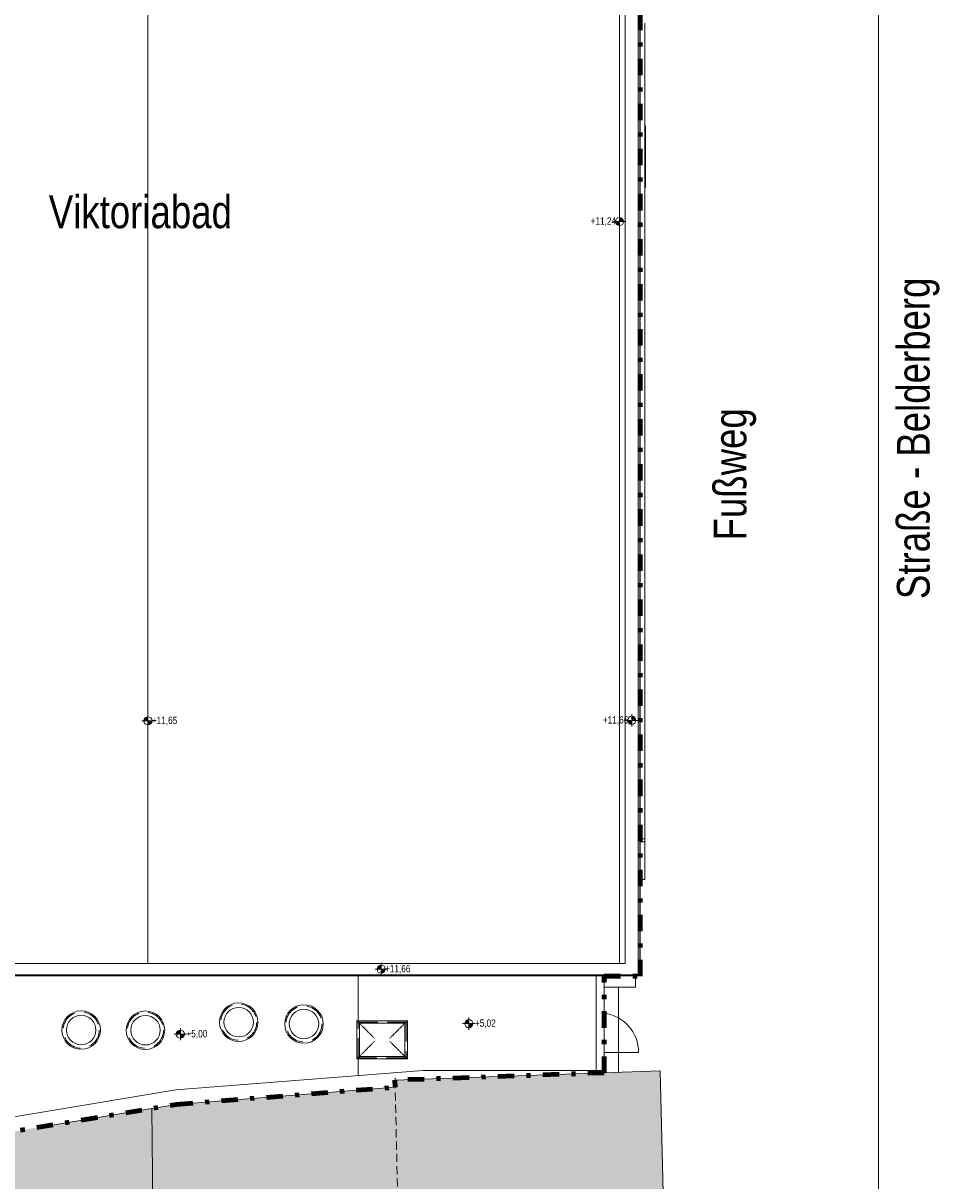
# Model space of a CAD drawing. Header units: metres. Extents: x 2 to 202, y -59 to 869.
# Tile 20 of 27: x 105 to 127, y -25 to 3. Entities that reach past the tile are written whole.
import ezdxf

# ---------------------------------------------------------------- set-up
doc = ezdxf.new("R2010")
doc.units = ezdxf.units.M
doc.header["$XCLIPFRAME"] = 2
for name, pattern in [('_Strichpunkt - Weit_', [1, 0.4, -0.3, 0, -0.3]), ('_Verdeckte Linien_', [0.3, 0.2, -0.1]), ('Verdeckt', [0.714375, 0.47625, -0.238125])]:
    doc.linetypes.add(name, pattern=pattern)
for name, color, linetype, lineweight in [('A_Dach', 15, 'Continuous', 5), ('A_Detailelemente', 7, 'Continuous', 9), ('A_Fassade', 113, 'Continuous', 5), ('A_Fenster', 45, 'Continuous', 5), ('A_Fenster_Öffnung', 45, 'Continuous', 5), ('A_Geschossdecken', 7, 'Continuous', 5), ('A_Hoehenkoten', 124, 'Continuous', 5), ('A_Linien', 5, 'Continuous', 9), ('A_Linien_Feine Linien', 7, 'Continuous', 5), ('A_Linien_Raumtrennung', 7, 'Continuous', 5), ('A_Linien_Verdeckt', 250, '_Verdeckte Linien_', 9), ('A_Notizen', 50, 'Continuous', 5), ('A_Scan-Pixelbild', 213, 'Continuous', 5), ('A_Wand', 244, 'Continuous', 5), ('A_Wände_Oberflächenschraffur', 244, 'Continuous', 5)]:
    doc.layers.add(name, color=color, linetype=linetype, lineweight=lineweight)
doc.styles.add('Arial', font='arial.ttf', dxfattribs={"width": 0.8, "height": 0.18})
doc.styles.add('Arial_B_I', font='txt', dxfattribs={"width": 0.8, "height": 0.8})
picture_1 = doc.add_image_def('image1.pdf', size_in_pixel=(2828, 1699))

# ---------------------------------------------------------------- blocks, each defined once
blk = doc.blocks.new('Rectangular Mullion - 70mm x 280mm-8069553-Dach')
at = {"layer": 'A_Fassade', "color": 250, "lineweight": 9}
for p, q in [((23.342, -15.991), (23.342, -16.684)), ((23.342, -16.684), (23.221, -16.684))]:
    blk.add_line(p, q, dxfattribs=at)
blk = doc.blocks.new('Rectangular Mullion - 70mm x 280mm-8069554-Dach')
at = {"layer": 'A_Fassade', "color": 250, "lineweight": 9}
blk.add_line((23.342, -15.267), (23.342, -15.991), dxfattribs=at)
blk = doc.blocks.new('Rectangular Mullion - 70mm x 280mm-8069720-Dach')
at = {"layer": 'A_Fassade', "color": 250, "lineweight": 9}
blk.add_line((23.342, -14.726), (23.342, -15.267), dxfattribs=at)
blk = doc.blocks.new('Rectangular Mullion - 70mm x 280mm-8069721-Dach')
at = {"layer": 'A_Fassade', "color": 250, "lineweight": 9}
blk.add_line((23.342, -14.428), (23.342, -14.726), dxfattribs=at)
blk = doc.blocks.new('Rectangular Mullion - 70mm x 280mm-8069557-Dach')
at = {"layer": 'A_Fassade', "color": 250, "lineweight": 9}
blk.add_line((23.342, -13.605), (23.342, -14.428), dxfattribs=at)
blk = doc.blocks.new('Rectangular Mullion - 70mm x 280mm-8069558-Dach')
at = {"layer": 'A_Fassade', "color": 250, "lineweight": 9}
blk.add_line((23.342, -12.766), (23.342, -13.605), dxfattribs=at)
blk = doc.blocks.new('Rectangular Mullion - 70mm x 280mm-8069559-Dach')
at = {"layer": 'A_Fassade', "color": 250, "lineweight": 9}
blk.add_line((23.342, -12.018), (23.342, -12.766), dxfattribs=at)
blk = doc.blocks.new('Rectangular Mullion - 70mm x 280mm-8069560-Dach')
at = {"layer": 'A_Fassade', "color": 250, "lineweight": 9}
blk.add_line((23.342, -9.606), (23.342, -10.431), dxfattribs=at)
blk = doc.blocks.new('Rectangular Mullion - 70mm x 280mm-8069561-Dach')
at = {"layer": 'A_Fassade', "color": 250, "lineweight": 9}
blk.add_line((23.342, -8.017), (23.342, -8.767), dxfattribs=at)
blk = doc.blocks.new('Rectangular Mullion - 70mm x 280mm-8069562-Dach')
at = {"layer": 'A_Fassade', "color": 250, "lineweight": 9}
blk.add_line((23.342, -7.271), (23.342, -8.017), dxfattribs=at)
blk = doc.blocks.new('Rectangular Mullion - 70mm x 280mm-8069578-Dach')
at = {"layer": 'A_Fassade', "color": 250, "lineweight": 9}
for p, q in [((0, 0.08), (-0.07, 0.08)), ((-0.07, 0.08), (-0.07, -0.04)), ((0, -0.04), (0, 0.08))]:
    blk.add_line(p, q, dxfattribs=at)
blk = doc.blocks.new('Rectangular Mullion - 70mm x 280mm-8069674-Dach')
at = {"layer": 'A_Fassade', "color": 250, "lineweight": 9}
blk.add_line((23.342, -1.603), (23.342, -2.431), dxfattribs=at)
blk = doc.blocks.new('Rectangular Mullion - 70mm x 280mm-8069675-Dach')
at = {"layer": 'A_Fassade', "color": 250, "lineweight": 9}
blk.add_line((23.342, -0.767), (23.342, -1.603), dxfattribs=at)
blk = doc.blocks.new('Rectangular Mullion - 70mm x 280mm-8069676-Dach')
at = {"layer": 'A_Fassade', "color": 250, "lineweight": 9}
blk.add_line((23.342, 2.392), (23.342, 1.568), dxfattribs=at)
blk = doc.blocks.new('Rectangular Mullion - 70mm x 280mm-8069677-Dach')
at = {"layer": 'A_Fassade', "color": 250, "lineweight": 9}
blk.add_line((23.342, 3.232), (23.342, 2.392), dxfattribs=at)
blk = doc.blocks.new('FE TÜR 1 tlg - Dreh_mit Steg - 990 x 2240-8343232-Dach')
at = {"layer": 'A_Fenster_Öffnung', "color": 250, "lineweight": 9}
blk.add_line((-0.485, -0.94), (-0.485, -0.1), dxfattribs=at)
blk.add_arc((-0.485, 0.03), 0.97, 270, 352.2957, dxfattribs=at)
blk = doc.blocks.new('FE Dachkuppel rund - Ø_880 _1000_-8070188-Dach')
at = {"layer": 'A_Fenster', "color": 250, "linetype": 'Verdeckt', "lineweight": 9}
blk.add_circle((0, 0), 0.44, dxfattribs=at)
at = {"layer": 'A_Fenster', "color": 250, "lineweight": 9}
for radius, start, end in [(0.47, 90, 270), (0.36, 90, 270), (0.36, 90, 270), (0.47, 270, 90), (0.36, 270, 90), (0.36, 270, 90)]:
    blk.add_arc((0, 0), radius, start, end, dxfattribs=at)
blk = doc.blocks.new('FE Dachkuppel rund - Ø_880 _1000_-8070189-Dach')
at = {"layer": 'A_Fenster', "color": 250, "linetype": 'Verdeckt', "lineweight": 9}
blk.add_circle((0, 0), 0.44, dxfattribs=at)
at = {"layer": 'A_Fenster', "color": 250, "lineweight": 9}
for radius, start, end in [(0.47, 90, 270), (0.36, 90, 270), (0.36, 90, 270), (0.47, 270, 90), (0.36, 270, 90), (0.36, 270, 90)]:
    blk.add_arc((0, 0), radius, start, end, dxfattribs=at)
blk = doc.blocks.new('FE Dachkuppel rund - Ø_880 _1000_-8070190-Dach')
at = {"layer": 'A_Fenster', "color": 250, "linetype": 'Verdeckt', "lineweight": 9}
blk.add_circle((0, 0), 0.44, dxfattribs=at)
at = {"layer": 'A_Fenster', "color": 250, "lineweight": 9}
for radius, start, end in [(0.47, 90, 270), (0.36, 90, 270), (0.36, 90, 270), (0.47, 270, 90), (0.36, 270, 90), (0.36, 270, 90)]:
    blk.add_arc((0, 0), radius, start, end, dxfattribs=at)
blk = doc.blocks.new('FE Dachkuppel rechteckig - 1170 x 870-8070191-Dach')
at = {"layer": 'A_Fenster', "color": 250, "lineweight": 9}
for p, q in [((-0.615, 0.465), (0.615, 0.465)), ((-0.615, -0.465), (-0.615, 0.465)), ((-0.615, 0.465), (-0.555, 0.405)), ((-0.555, 0.405), (0.555, 0.405)), ((-0.555, -0.405), (-0.555, 0.405)), ((0.555, 0.405), (0.615, 0.465)), ((0.555, 0.405), (0.555, -0.405)), ((0.615, 0.465), (0.615, -0.465)), ((-0.555, -0.405), (-0.615, -0.465)), ((0.615, -0.465), (-0.615, -0.465)), ((0.555, -0.405), (-0.555, -0.405)), ((0.555, -0.405), (0.615, -0.465))]:
    blk.add_line(p, q, dxfattribs=at)
at = {"layer": 'A_Fenster', "color": 250, "linetype": 'Verdeckt', "lineweight": 9}
for p, q in [((-0.585, -0.435), (-0.585, 0.435)), ((-0.585, 0.435), (0.585, 0.435)), ((0.585, 0.435), (0.585, -0.435)), ((0.585, -0.435), (-0.585, -0.435))]:
    blk.add_line(p, q, dxfattribs=at)
at = {"layer": 'A_Fenster', "color": 250, "lineweight": 9}
for points, knots in [([(-0.545, 0.395), (-0.537, 0.387), (-0.521, 0.371), (-0.497, 0.348), (-0.478, 0.328), (-0.463, 0.313), (-0.451, 0.301), (-0.44, 0.29), (-0.425, 0.275), (-0.407, 0.257), (-0.387, 0.237), (-0.374, 0.224), (-0.367, 0.217)], [-1, -1, -1, -1, -0.875, -0.75, -0.625, -0.5625, -0.5, -0.4375, -0.375, -0.25, -0.125, 0, 0, 0, 0]), ([(0.367, 0.217), (0.374, 0.224), (0.387, 0.237), (0.407, 0.257), (0.429, 0.279), (0.448, 0.297), (0.463, 0.313), (0.478, 0.328), (0.498, 0.347), (0.521, 0.371), (0.537, 0.387), (0.545, 0.395)], [0, 0, 0, 0, 0.125, 0.25, 0.375, 0.5, 0.5625, 0.625, 0.75, 0.875, 1, 1, 1, 1]), ([(-0.367, 0.217), (-0.361, 0.211), (-0.348, 0.198), (-0.327, 0.177), (-0.306, 0.156), (-0.287, 0.137), (-0.272, 0.122), (-0.256, 0.106), (-0.237, 0.087), (-0.213, 0.063), (-0.197, 0.048), (-0.19, 0.039)], [-1, -1, -1, -1, -0.875, -0.75, -0.625, -0.5, -0.4375, -0.375, -0.25, -0.125, 0, 0, 0, 0]), ([(0.19, 0.039), (0.198, 0.047), (0.213, 0.063), (0.237, 0.087), (0.256, 0.106), (0.272, 0.122), (0.283, 0.133), (0.294, 0.144), (0.309, 0.159), (0.327, 0.177), (0.348, 0.198), (0.361, 0.211), (0.367, 0.217)], [0, 0, 0, 0, 0.125, 0.25, 0.375, 0.4375, 0.5, 0.5625, 0.625, 0.75, 0.875, 1, 1, 1, 1]), ([(-0.367, -0.217), (-0.374, -0.224), (-0.387, -0.237), (-0.407, -0.257), (-0.429, -0.279), (-0.448, -0.297), (-0.463, -0.313), (-0.478, -0.328), (-0.498, -0.347), (-0.521, -0.371), (-0.537, -0.387), (-0.545, -0.395)], [0, 0, 0, 0, 0.125, 0.25, 0.375, 0.5, 0.5625, 0.625, 0.75, 0.875, 1, 1, 1, 1]), ([(-0.19, -0.04), (-0.198, -0.047), (-0.213, -0.063), (-0.237, -0.087), (-0.256, -0.106), (-0.272, -0.122), (-0.283, -0.133), (-0.294, -0.144), (-0.309, -0.159), (-0.327, -0.177), (-0.348, -0.198), (-0.361, -0.211), (-0.367, -0.217)], [0, 0, 0, 0, 0.125, 0.25, 0.375, 0.4375, 0.5, 0.5625, 0.625, 0.75, 0.875, 1, 1, 1, 1]), ([(0.19, -0.04), (0.197, -0.048), (0.213, -0.063), (0.237, -0.087), (0.256, -0.106), (0.272, -0.122), (0.283, -0.133), (0.294, -0.144), (0.309, -0.159), (0.327, -0.177), (0.348, -0.198), (0.361, -0.211), (0.367, -0.217)], [0, 0, 0, 0, 0.125, 0.25, 0.375, 0.4375, 0.5, 0.5625, 0.625, 0.75, 0.875, 1, 1, 1, 1]), ([(0.367, -0.217), (0.374, -0.224), (0.387, -0.237), (0.407, -0.257), (0.429, -0.279), (0.447, -0.298), (0.463, -0.313), (0.478, -0.328), (0.497, -0.348), (0.521, -0.371), (0.537, -0.387), (0.545, -0.395)], [0, 0, 0, 0, 0.125, 0.25, 0.375, 0.5, 0.5625, 0.625, 0.75, 0.875, 1, 1, 1, 1])]:
    blk.add_open_spline(points, degree=3, knots=knots, dxfattribs=at)
blk = doc.blocks.new('Höhenkoten - Kreuz gefüllt-6114407-Dach')
at = {"layer": 'A_Hoehenkoten'}
h = blk.add_hatch(color=256, dxfattribs=at)
edge = h.paths.add_edge_path(flags=0)
edge.add_line((-0.001, 0.0014), (0, 0.0014))
edge.add_line((0, 0.0014), (0, 0.0004))
edge.add_arc((0, 0.0014), 0.001, 180, 270, ccw=False)
h = blk.add_hatch(color=256, dxfattribs=at)
edge = h.paths.add_edge_path(flags=0)
edge.add_line((0.001, 0.0014), (0, 0.0014))
edge.add_line((0, 0.0014), (0, 0.0024))
edge.add_arc((0, 0.0014), 0.001, 0, 90, ccw=False)
for p, q in [((0, 0.0029), (0, -0.0001)), ((-0.0015, 0.0014), (0.0015, 0.0014)), ((-0.001, 0.0014), (0, 0.0014)), ((0, 0.0014), (-0.001, 0.0014)), ((0, 0.0014), (-0.001, 0.0014)), ((-0.001, 0.0014), (0, 0.0014)), ((0, 0.0014), (0, 0.0024)), ((0, 0.0024), (0, 0.0014)), ((0, 0.0024), (0, 0.0014)), ((0, 0.0014), (0, 0.0024)), ((0.001, 0.0014), (0, 0.0014)), ((0, 0.0014), (0, 0.0004)), ((0, 0.0004), (0, 0.0014)), ((0, 0.0014), (0.001, 0.0014)), ((0, 0.0014), (0.001, 0.0014)), ((0.001, 0.0014), (0, 0.0014)), ((0, 0.0014), (0, 0.0004)), ((0, 0.0004), (0, 0.0014))]:
    blk.add_line(p, q, dxfattribs=at)
for start, end in [(90, 180), (90, 180), (180, 270), (180, 270), (360, 90), (360, 90), (270, 0), (270, 360)]:
    blk.add_arc((0, 0.0014), 0.001, start, end, dxfattribs=at)

msp = doc.modelspace()

# ---------------------------------------------------------------- hatches: boundary and pattern name
at = {"layer": 'A_Detailelemente'}
for points in [[(114.2, -36.246), (120.706, -36.091), (120.347, -22.346), (113.874, -22.573), (113.928, -24.843)], [(108.094, -36.392), (114.2, -36.246), (113.878, -22.749), (108.543, -23.166), (107.934, -23.267), (108.092, -36.275)], [(103.14, -36.51), (108.094, -36.392), (107.934, -23.267), (102.959, -24.095), (100.464, -24.701), (100.526, -25.033), (101.92, -29.593), (103.099, -36.275)]]:
    msp.add_hatch(color=254, dxfattribs=at).paths.add_polyline_path(points, flags=0)
at = {"layer": 'A_Wände_Oberflächenschraffur'}
h = msp.add_hatch(dxfattribs=at)
h.set_pattern_fill('FP_1', style=0, pattern_type=2)
h.set_pattern_definition([(0, (96.63718, 0), (0.813, 0.203), [0.007, -0.603, 0.007, -0.603, -3.251]), (0, (96.63718, 0), (0.813, 0.203), [-1.219, 0.007, -1.212, 0.007, -0.603, -1.422]), (0, (96.63718, 0), (0.813, 0.203), [-3.048, 0.007, -0.4, 0.007, -1.009]), (120, (96.94218, 0.102), (-0.5823032, 0.6025787), [0.007, -0.603, 0.007, -0.603, -3.251]), (120, (96.94218, 0.102), (-0.5823032, 0.6025787), [-1.219, 0.007, -1.212, 0.007, -0.603, -1.422]), (120, (96.94218, 0.102), (-0.5823032, 0.6025787), [-3.048, 0.007, -0.4, 0.007, -1.009]), (240, (97.04318, 0.508), (-0.2306968, -0.8055787), [0.007, -0.603, 0.007, -0.603, -3.251]), (240, (97.04318, 0.508), (-0.2306968, -0.8055787), [-1.219, 0.007, -1.212, 0.007, -0.603, -1.422]), (240, (97.04318, 0.508), (-0.2306968, -0.8055787), [-3.048, 0.007, -0.4, 0.007, -1.009])])
h.paths.add_polyline_path([(119.859, -16.754), (119.859, -15.998), (119.854, -15.998), (119.854, -16.754)], flags=0)
h.paths.add_polyline_path([(119.859, -15.978), (119.859, -15.282), (119.854, -15.282), (119.854, -15.978)], flags=0)
h.paths.add_polyline_path([(119.854, -15.262), (119.859, -15.262), (119.859, -14.446), (119.854, -14.446)], flags=0)
h.paths.add_polyline_path([(119.859, -14.426), (119.859, -13.61), (119.854, -13.61), (119.854, -14.426)], flags=0)
h.paths.add_polyline_path([(119.854, -13.59), (119.859, -13.59), (119.859, -12.785), (119.854, -12.785), (119.854, -13.41)], flags=0)
h.paths.add_polyline_path([(119.859, -12.765), (119.859, -12.019), (119.854, -12.019), (119.854, -12.765)], flags=0)
h.paths.add_polyline_path([(119.859, -11.999), (119.859, -11.283), (119.854, -11.283), (119.854, -11.999)], flags=0)
h.paths.add_polyline_path([(119.859, -11.263), (119.859, -10.442), (119.854, -10.442), (119.854, -11.263)], flags=0)
h.paths.add_polyline_path([(119.859, -10.422), (119.859, -9.616), (119.854, -9.616), (119.854, -10.422)], flags=0)
h.paths.add_polyline_path([(119.854, -9.596), (119.859, -9.596), (119.859, -8.776), (119.854, -8.776), (119.854, -9.123)], flags=0)
h.paths.add_polyline_path([(119.859, -8.756), (119.859, -8.03), (119.854, -8.03), (119.854, -8.756)], flags=0)
h.paths.add_polyline_path([(119.859, -8.01), (119.859, -7.279), (119.854, -7.279), (119.854, -8.01)], flags=0)
h.paths.add_polyline_path([(119.854, -7.259), (119.859, -7.259), (119.859, -6.448), (119.854, -6.448)], flags=0)
h.paths.add_polyline_path([(119.859, -6.428), (119.859, -5.622), (119.854, -5.622), (119.854, -6.428)], flags=0)
h.paths.add_polyline_path([(119.854, -5.602), (119.859, -5.602), (119.859, -4.777), (119.854, -4.777), (119.854, -4.836)], flags=0)
h.paths.add_polyline_path([(119.859, -4.757), (119.859, -4.041), (119.854, -4.041), (119.854, -4.757)], flags=0)
h.paths.add_polyline_path([(119.854, -4.021), (119.859, -4.021), (119.859, -3.285), (119.854, -3.285), (119.854, -3.407)], flags=0)
h.paths.add_polyline_path([(119.854, -3.265), (119.859, -3.265), (119.859, -2.439), (119.854, -2.439)], flags=0)
h.paths.add_polyline_path([(119.854, -2.419), (119.859, -2.419), (119.859, -1.614), (119.854, -1.614), (119.854, -1.978)], flags=0)
h.paths.add_polyline_path([(119.859, -1.594), (119.859, -0.793), (119.854, -0.793), (119.854, -1.594)], flags=0)
h.paths.add_polyline_path([(119.859, -0.773), (119.859, -0.032), (119.854, -0.032), (119.854, -0.773)], flags=0)
h.paths.add_polyline_path([(119.854, -0.012), (119.859, -0.012), (119.859, 0.714), (119.854, 0.714)], flags=0)
h.paths.add_polyline_path([(119.854, 0.734), (119.859, 0.734), (119.859, 1.55), (119.854, 1.55), (119.854, 0.88)], flags=0)
h.paths.add_polyline_path([(119.859, 1.57), (119.859, 2.385), (119.854, 2.385), (119.854, 1.57)], flags=0)
h.paths.add_polyline_path([(119.859, 2.405), (119.859, 3.221), (119.854, 3.221), (119.854, 2.405)], flags=0)
h.paths.add_polyline_path([(119.859, 3.241), (119.859, 3.967), (119.854, 3.967), (119.854, 3.241)], flags=0)
h.paths.add_polyline_path([(119.859, 3.987), (119.859, 4.713), (119.854, 4.713), (119.854, 3.987)], flags=0)
h.paths.add_polyline_path([(119.854, 4.733), (119.859, 4.733), (119.859, 5.559), (119.854, 5.559), (119.854, 5.167)], flags=0)
h.paths.add_polyline_path([(119.859, 5.579), (119.859, 6.38), (119.854, 6.38), (119.854, 5.579)], flags=0)
h.paths.add_polyline_path([(119.859, 6.4), (119.859, 7.216), (119.854, 7.216), (119.854, 6.4)], flags=0)
h.paths.add_polyline_path([(119.859, 7.236), (119.859, 7.972), (119.854, 7.972), (119.854, 7.236)], flags=0)
h.paths.add_polyline_path([(119.859, 7.992), (119.859, 8.728), (119.854, 8.728), (119.854, 7.992)], flags=0)
h.paths.add_polyline_path([(119.854, 8.748), (119.859, 8.748), (119.859, 9.553), (119.854, 9.553), (119.854, 9.454)], flags=0)
h.paths.add_polyline_path([(119.854, 9.573), (119.859, 9.573), (119.859, 10.379), (119.854, 10.379)], flags=0)
h.paths.add_polyline_path([(119.854, 10.399), (119.859, 10.399), (119.859, 11.225), (119.854, 11.225), (119.854, 10.883)], flags=0)
h.paths.add_polyline_path([(119.859, 11.245), (119.859, 11.951), (119.854, 11.951), (119.854, 11.245)], flags=0)
h.paths.add_polyline_path([(119.854, 11.971), (119.859, 11.971), (119.859, 12.726), (119.854, 12.726), (119.854, 12.312)], flags=0)

# ---------------------------------------------------------------- linework, layer by layer
at = {"layer": 'A_Dach', "color": 250, "lineweight": 9}
msp.add_line((107.844, -19.726), (107.835, 15.712), dxfattribs=at)
at = {"layer": 'A_Geschossdecken', "color": 253, "lineweight": 9}
for p, q in [((119.816, -20.026), (119.816, 15.969)), ((119.496, 15.71), (119.496, -19.726)), ((119.994, 0.722), (119.979, 0.722)), ((119.994, -0.778), (119.994, 0.722)), ((119.979, -0.778), (119.994, -0.778)), ((119.979, -17.676), (119.979, -16.176)), ((119.859, -16.804), (119.859, -16.824)), ((119.859, -17.504), (119.859, -17.524)), ((119.859, -17.676), (119.979, -17.676)), ((119.859, -18.254), (119.859, -18.274)), ((119.859, -19.004), (119.859, -19.024)), ((119.496, -19.726), (96.176, -19.726)), ((119.859, -19.754), (119.859, -19.774)), ((95.856, -20.004), (119.496, -20.004)), ((112.977, -20.026), (112.977, -21.126)), ((119.496, -20.004), (119.496, -20.026)), ((119.496, -20.026), (119.816, -20.026)), ((119.745, -20.303), (119.745, -20.026)), ((118.985, -20.301), (119.745, -20.303)), ((119.331, -22.381), (119.331, -20.302)), ((112.977, -22.056), (112.977, -22.466)), ((108.526, -22.814), (114.563, -22.343)), ((118.785, -22.343), (114.563, -22.343)), ((108.526, -22.814), (105.259, -23.357))]:
    msp.add_line(p, q, dxfattribs=at)
at = {"layer": 'A_Linien', "color": 250}
for p, q in [((119.816, -20.004), (119.816, 15.969)), ((119.496, 15.71), (119.496, -19.726)), ((119.496, -19.726), (96.176, -19.726)), ((95.856, -20.004), (119.816, -20.004))]:
    msp.add_line(p, q, dxfattribs=at)
at = {"layer": 'A_Linien', "color": 6, "linetype": '_Strichpunkt - Weit_', "lineweight": 100}
for p, q in [((119.859, -20.038), (119.859, 15.994)), ((118.985, -20.038), (119.859, -20.038)), ((118.985, -22.394), (118.985, -20.038)), ((118.985, -22.394), (113.874, -22.573)), ((113.874, -22.573), (113.878, -22.749)), ((108.543, -23.166), (113.878, -22.749)), ((102.959, -24.095), (108.543, -23.166))]:
    msp.add_line(p, q, dxfattribs=at)
at = {"layer": 'A_Linien', "color": 8}
msp.add_line((105.259, -23.357), (102.13, -23.878), dxfattribs=at)
at = {"layer": 'A_Linien_Feine Linien'}
for p, q in [((120.347, -22.346), (113.874, -22.573)), ((120.706, -36.091), (120.347, -22.346)), ((113.878, -22.749), (108.543, -23.166)), ((108.543, -23.166), (107.934, -23.267)), ((107.934, -23.267), (105.259, -23.713)), ((108.094, -36.392), (107.934, -23.267))]:
    msp.add_line(p, q, dxfattribs=at)
at = {"layer": 'A_Linien_Raumtrennung', "color": 250, "lineweight": 9}
msp.add_line((118.785, -22.343), (118.785, -22.401), dxfattribs=at)
at = {"layer": 'A_Linien_Verdeckt'}
msp.add_line((113.874, -22.573), (114.2, -36.246), dxfattribs=at)
at = {"layer": 'A_Wand', "color": 250, "lineweight": 9}
for p, q in [((119.854, -20.026), (119.854, 15.994)), ((119.359, -19.726), (119.359, 15.711)), ((119.854, 3.221), (119.859, 3.221)), ((119.859, 3.221), (119.859, 2.405)), ((119.859, 2.405), (119.854, 2.405)), ((119.854, 2.385), (119.859, 2.385)), ((119.859, 2.385), (119.859, 1.57)), ((119.859, 1.57), (119.854, 1.57)), ((119.854, 1.55), (119.859, 1.55)), ((119.859, 1.55), (119.859, 0.734)), ((119.859, 0.734), (119.854, 0.734)), ((119.854, 0.714), (119.859, 0.714)), ((119.859, 0.714), (119.859, -0.012)), ((119.859, -0.012), (119.854, -0.012)), ((119.854, -0.032), (119.859, -0.032)), ((119.859, -0.032), (119.859, -0.773)), ((119.859, -0.773), (119.854, -0.773)), ((119.854, -0.793), (119.859, -0.793)), ((119.859, -0.793), (119.859, -1.594)), ((119.859, -1.594), (119.854, -1.594)), ((119.854, -1.614), (119.859, -1.614)), ((119.859, -1.614), (119.859, -2.419)), ((119.859, -2.419), (119.854, -2.419)), ((119.854, -2.439), (119.859, -2.439)), ((119.859, -2.439), (119.859, -3.265)), ((119.859, -3.265), (119.854, -3.265)), ((119.854, -3.285), (119.859, -3.285)), ((119.859, -3.285), (119.859, -4.021)), ((119.859, -4.021), (119.854, -4.021)), ((119.854, -4.041), (119.859, -4.041)), ((119.859, -4.041), (119.859, -4.757)), ((119.859, -4.757), (119.854, -4.757)), ((119.854, -4.777), (119.859, -4.777)), ((119.859, -4.777), (119.859, -5.602)), ((119.859, -5.602), (119.854, -5.602)), ((119.854, -5.622), (119.859, -5.622)), ((119.859, -5.622), (119.859, -6.428)), ((119.859, -6.428), (119.854, -6.428)), ((119.854, -6.448), (119.859, -6.448)), ((119.859, -6.448), (119.859, -7.259)), ((119.859, -7.259), (119.854, -7.259)), ((119.854, -7.279), (119.859, -7.279)), ((119.859, -7.279), (119.859, -8.01)), ((119.859, -8.01), (119.854, -8.01)), ((119.854, -8.03), (119.859, -8.03)), ((119.859, -8.03), (119.859, -8.756)), ((119.859, -8.756), (119.854, -8.756)), ((119.854, -8.776), (119.859, -8.776)), ((119.859, -8.776), (119.859, -9.596)), ((119.859, -9.596), (119.854, -9.596)), ((119.854, -9.616), (119.859, -9.616)), ((119.859, -9.616), (119.859, -10.422)), ((119.859, -10.422), (119.854, -10.422)), ((119.854, -10.442), (119.859, -10.442)), ((119.859, -10.442), (119.859, -11.263)), ((119.859, -11.263), (119.854, -11.263)), ((119.854, -11.283), (119.859, -11.283)), ((119.859, -11.283), (119.859, -11.999)), ((119.859, -11.999), (119.854, -11.999)), ((119.854, -12.019), (119.859, -12.019)), ((119.859, -12.019), (119.859, -12.765)), ((119.859, -12.765), (119.854, -12.765)), ((119.854, -12.785), (119.859, -12.785)), ((119.859, -12.785), (119.859, -13.59)), ((119.859, -13.59), (119.854, -13.59)), ((119.854, -13.61), (119.859, -13.61)), ((119.859, -13.61), (119.859, -14.426)), ((119.859, -14.426), (119.854, -14.426)), ((119.854, -14.446), (119.859, -14.446)), ((119.859, -14.446), (119.859, -15.262)), ((119.859, -15.262), (119.854, -15.262)), ((119.854, -15.282), (119.859, -15.282)), ((119.859, -15.282), (119.859, -15.978)), ((119.859, -15.978), (119.854, -15.978)), ((119.854, -15.998), (119.859, -15.998)), ((119.859, -15.998), (119.859, -16.804)), ((119.859, -16.754), (119.854, -16.754)), ((119.859, -16.804), (119.854, -16.804)), ((119.854, -16.824), (119.859, -16.824)), ((119.859, -16.824), (119.859, -17.504)), ((119.859, -17.504), (119.854, -17.504)), ((119.854, -17.524), (119.859, -17.524)), ((119.859, -17.524), (119.859, -18.254)), ((119.859, -18.254), (119.854, -18.254)), ((119.854, -18.274), (119.859, -18.274)), ((119.859, -18.274), (119.859, -19.004)), ((119.859, -19.004), (119.854, -19.004)), ((119.854, -19.024), (119.859, -19.024)), ((119.859, -19.024), (119.859, -19.754)), ((119.854, -19.754), (119.859, -19.754)), ((119.859, -19.774), (119.854, -19.774)), ((119.859, -19.774), (119.859, -20.026)), ((119.496, -20.026), (95.811, -20.026)), ((118.785, -22.343), (118.785, -20.026)), ((118.985, -20.026), (118.985, -22.343)), ((119.359, -20.026), (119.359, -20.004)), ((119.816, -20.026), (119.859, -20.026)), ((118.785, -22.343), (118.985, -22.343))]:
    msp.add_line(p, q, dxfattribs=at)

# ---------------------------------------------------------------- block references
at = {"layer": 'A_Fassade', "color": 250, "lineweight": 9}
for name, p in [('Rectangular Mullion - 70mm x 280mm-8069677-Dach', (96.637, 0)), ('Rectangular Mullion - 70mm x 280mm-8069676-Dach', (96.637, 0)), ('Rectangular Mullion - 70mm x 280mm-8069558-Dach', (96.637, 14.334)), ('Rectangular Mullion - 70mm x 280mm-8069559-Dach', (96.637, 12.748)), ('Rectangular Mullion - 70mm x 280mm-8069559-Dach', (96.637, 11.999)), ('Rectangular Mullion - 70mm x 280mm-8069675-Dach', (96.637, 0)), ('Rectangular Mullion - 70mm x 280mm-8069674-Dach', (96.637, 0)), ('Rectangular Mullion - 70mm x 280mm-8069558-Dach', (96.637, 10.335)), ('Rectangular Mullion - 70mm x 280mm-8069561-Dach', (96.637, 4.747)), ('Rectangular Mullion - 70mm x 280mm-8069561-Dach', (96.637, 3.996)), ('Rectangular Mullion - 70mm x 280mm-8069558-Dach', (96.637, 7.995)), ('Rectangular Mullion - 70mm x 280mm-8069557-Dach', (96.637, 7.995)), ('Rectangular Mullion - 70mm x 280mm-8069558-Dach', (96.637, 6.334)), ('Rectangular Mullion - 70mm x 280mm-8069562-Dach', (96.637, 0)), ('Rectangular Mullion - 70mm x 280mm-8069561-Dach', (96.637, 0)), ('Rectangular Mullion - 70mm x 280mm-8069558-Dach', (96.637, 3.999)), ('Rectangular Mullion - 70mm x 280mm-8069560-Dach', (96.637, 0)), ('Rectangular Mullion - 70mm x 280mm-8069558-Dach', (96.637, 2.335)), ('Rectangular Mullion - 70mm x 280mm-8069559-Dach', (96.637, 0.748)), ('Rectangular Mullion - 70mm x 280mm-8069559-Dach', (96.637, 0)), ('Rectangular Mullion - 70mm x 280mm-8069558-Dach', (96.637, 0)), ('Rectangular Mullion - 70mm x 280mm-8069557-Dach', (96.637, 0)), ('Rectangular Mullion - 70mm x 280mm-8069721-Dach', (96.637, 0)), ('Rectangular Mullion - 70mm x 280mm-8069720-Dach', (96.637, 0)), ('Rectangular Mullion - 70mm x 280mm-8069554-Dach', (96.637, 0)), ('Rectangular Mullion - 70mm x 280mm-8069553-Dach', (96.637, 0))]:
    msp.add_blockref(name, p, dxfattribs=at)
at = {"layer": 'A_Fassade', "color": 250, "lineweight": 9, "rotation": 269.9999999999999}
msp.add_blockref('Rectangular Mullion - 70mm x 280mm-8069578-Dach', (119.899, -16.754), dxfattribs=at)
at = {"layer": 'A_Fenster', "color": 250, "lineweight": 9}
for name, p in [('FE Dachkuppel rund - Ø_880 _1000_-8070188-Dach', (106.213, -21.352)), ('FE Dachkuppel rund - Ø_880 _1000_-8070189-Dach', (107.782, -21.356)), ('FE Dachkuppel rund - Ø_880 _1000_-8070189-Dach', (110.06, -21.159)), ('FE Dachkuppel rund - Ø_880 _1000_-8070190-Dach', (111.652, -21.203)), ('FE Dachkuppel rechteckig - 1170 x 870-8070191-Dach', (113.562, -21.591))]:
    msp.add_blockref(name, p, dxfattribs=at)
at = {"layer": 'A_Fenster', "color": 250, "lineweight": 9, "rotation": 89.99999999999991}
msp.add_blockref('FE TÜR 1 tlg - Dreh_mit Steg - 990 x 2240-8343232-Dach', (118.885, -21.414), dxfattribs=at)
at = {"layer": 'A_Hoehenkoten', "xscale": 99.99999999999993, "yscale": 99.99999999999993, "zscale": 99.99999999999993}
for p in [(119.359, -1.751), (119.658, -13.93)]:
    msp.add_blockref('Höhenkoten - Kreuz gefüllt-6114407-Dach', p, dxfattribs=at)
at = {"layer": 'A_Hoehenkoten', "extrusion": (0, 0, -1), "xscale": 99.99999999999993, "yscale": 99.99999999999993, "zscale": 99.99999999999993}
for p in [(-107.843, -13.943), (-113.538, -20.004), (-115.678, -21.334), (-108.634, -21.592)]:
    msp.add_blockref('Höhenkoten - Kreuz gefüllt-6114407-Dach', p, dxfattribs=at)

# ---------------------------------------------------------------- texts
at = {"layer": 'A_Hoehenkoten', "char_height": 0.18, "attachment_point": 1, "line_spacing_factor": 0.941778, "style": 'Arial'}
for s, insert, width in [('+11,24', (118.653, -1.508), 0.73381), ('+11,65', (107.937, -13.701), 0.73381), ('+11,66', (118.952, -13.687), 0.73381), ('+11,66', (113.632, -19.762), 0.73381), ('+5,02', (115.827, -21.092), 0.60159), ('+5,00', (108.783, -21.35), 0.60159)]:
    msp.add_mtext(s, dxfattribs=dict(at, insert=insert, width=width))
at = {"layer": 'A_Notizen', "color": 7, "insert": (105.421, -0.974), "char_height": 0.8, "width": 5.86835, "attachment_point": 1, "style": 'Arial_B_I'}
msp.add_mtext('Viktoriabad', dxfattribs=at)
at = {"layer": 'A_Notizen', "color": 7, "char_height": 0.8, "attachment_point": 1, "rotation": 90, "style": 'Arial_B_I'}
for s, insert, width in [('Straße - Belderberg', (126.132, -10.83), 9.99223), ('Fußweg', (121.656, -9.398), 4.07899)]:
    msp.add_mtext(s, dxfattribs=dict(at, insert=insert, width=width))

# ---------------------------------------------------------------- pictures from other files: only their frames are drawn
at = {"layer": 'A_Scan-Pixelbild'}
image = msp.add_image(picture_1, insert=(-46.162, -83.409), size_in_units=(250.928, 150.803), rotation=3.02516, dxfattribs=at)
image.set_boundary_path([(733.774, 1463.933), (788.17, 435.003), (2002.32, 499.147), (1947.924, 1528.077), (733.774, 1463.933)])
image.dxf.flags = 15

doc.saveas('drawing.dxf')
